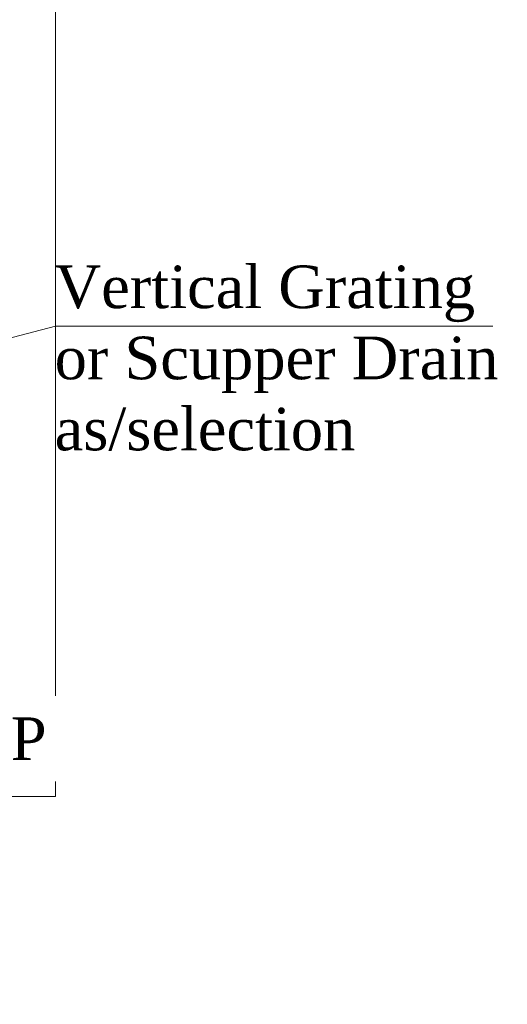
# Model space of a CAD drawing. Header units: inches. Extents: x 105152 to 158499, y 12149 to 30915.
# Tile 39 of 256: x 123525 to 123593, y 20902 to 21040. Entities that reach past the tile are written whole.
import ezdxf

# ---------------------------------------------------------------- set-up
doc = ezdxf.new("R2010")
doc.units = ezdxf.units.IN
doc.header["$MEASUREMENT"] = 0
for name, color, linetype, lineweight in [('AR - PLAN', 251, 'Continuous', 5), ('DRAINAGE ', 7, 'Continuous', 9), ('FLOOR RAISE', 4, 'Continuous', 5), ('PD_ELEVATION_03', 80, 'Continuous', 25), ('PP-TEXT', 7, 'Continuous', 40)]:
    doc.layers.add(name, color=color, linetype=linetype, lineweight=lineweight)
doc.styles.add('Arial', font='GOTHIC.TTF')
doc.styles.add('TIMES NEW ROMAN', font='times.ttf')
doc.dimstyles.new('PP-DIM', dxfattribs={"dimtxt": 4, "dimasz": 1, "dimexe": 1, "dimexo": 1, "dimgap": 0.09, "dimtad": 0, "dimdec": 0, "dimzin": 0, "dimdsep": 46, "dimlunit": 4, "dimtxsty": 'TIMES NEW ROMAN', "dimblk": 'ARCHTICK', "dimcen": 0.09, "dimdle": 1, "dimclrd": 256, "dimclre": 256, "dimclrt": 256, "dimadec": 0, "dimazin": 0, "dimtfac": 1, "dimtdec": 4, "dimtofl": 0, "dimtmove": 1, "dimatfit": 3, "dimfxl": 1, "dimtolj": 1, "dimtzin": 0, "dimlwd": -1, "dimlwe": -1, "dimarcsym": 0})

# ---------------------------------------------------------------- blocks, each defined once
blk = doc.blocks.new('FIRST FLOOR PLAN 0')
at = {"layer": 'PD_ELEVATION_03', "color": 251, "lineweight": 5}
for p, q in [((-995, -671.5), (-995, -430)), ((-1098, -671.5), (-995, -671.5))]:
    blk.add_line(p, q, dxfattribs=at)
blk = doc.blocks.new('_ArchTick')
at = {"color": 0, "linetype": 'ByBlock', "const_width": 0.15}
blk.add_lwpolyline([(-0.5, -0.5), (0.5, 0.5)], dxfattribs=at)
blk = doc.blocks.new('DRAINAGE')
at = {"layer": 'FLOOR RAISE', "insert": (-47.05, -52.66), "char_height": 6, "width": 79.3915, "attachment_point": 7, "style": 'Arial', "bg_fill": 2}
blk.add_mtext('\\pxql;{\\fTimes New Roman|b0|i0|c0|p34;FLOOR RAISE 150MM}', dxfattribs=at)
at = {"layer": 'PP-TEXT', "insert": (30.15, 22.2), "char_height": 6, "width": 97.4952, "attachment_point": 7, "style": 'Arial'}
blk.add_mtext('{\\fTimes New Roman|b0|i0|c0|p0;Vertical Grating\\Por Scupper Drain  as/selection}', dxfattribs=at)
at = {"layer": 'PP-TEXT', "insert": (-27.12, -21.53), "char_height": 6, "width": 79.3915, "attachment_point": 7, "style": 'Arial', "bg_fill": 2}
blk.add_mtext('\\pxql;{\\fTimes New Roman|b0|i0|c0|p34;%%C32MM WWP }', dxfattribs=at)
at = {"layer": 'PP-TEXT', "lineweight": 70, "ltscale": 12}
blk.add_leader([(-62.57, 15.6), (30.27, 39.74), (91.75, 39.74)], dimstyle='PP-DIM', override={"dimtxt": 8.5, "dimasz": 5, "dimdec": 1, "dimcen": 0, "dimtfac": 12, "dimtdec": 1, "dimfxl": 7, "dimfxlon": 1, "dimlwd": 18, "dimarcsym": 1}, dxfattribs=at)

msp = doc.modelspace()

# ---------------------------------------------------------------- block references
at = {"layer": 'AR - PLAN', "color": 251}
msp.add_blockref('FIRST FLOOR PLAN 0', (124524.88, 21602.6), dxfattribs=at)

# ---------------------------------------------------------------- next in the draw order: block references
at = {"layer": 'DRAINAGE '}
msp.add_blockref('DRAINAGE', (123499.62, 20957.51), dxfattribs=at)

doc.saveas('drawing.dxf')
